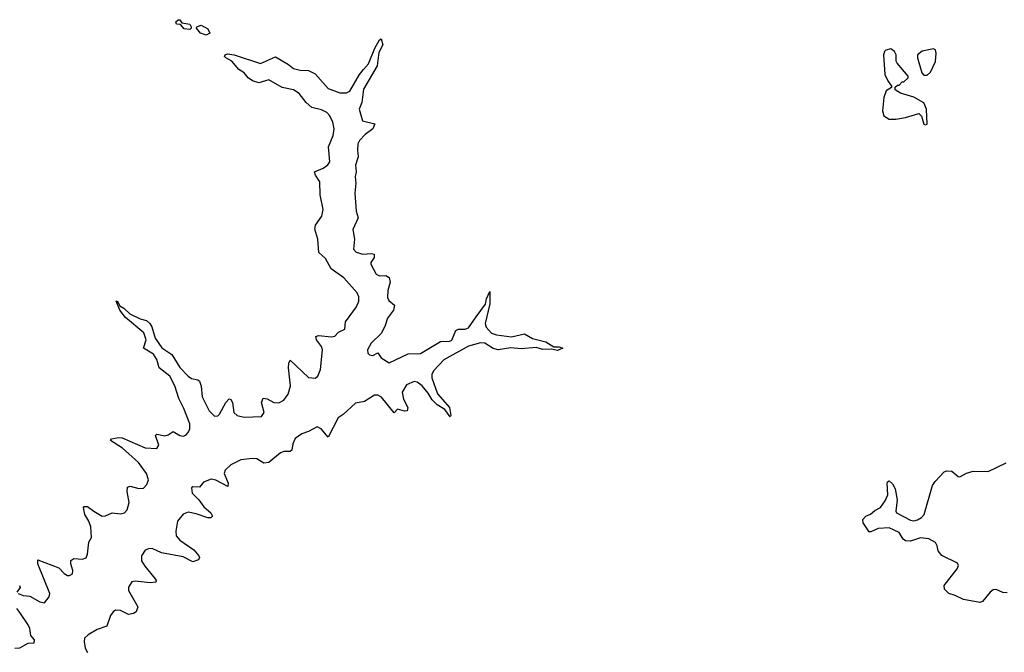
# Model space of a CAD drawing. Extents: x 2494118 to 2687960, y 757339 to 915227.
# Tile 195 of 256: x 2652014 to 2657983, y 798059 to 801898. Entities that reach past the tile are written whole.
import ezdxf

# ---------------------------------------------------------------- set-up
doc = ezdxf.new("R2010")
doc.units = 0

msp = doc.modelspace()

# ---------------------------------------------------------------- linework, layer by layer
at = {"layer": '0CON20XD'}
for points in [[(2653045, 801838), (2653012.3, 801842.3), (2652988.3, 801868.3), (2652965, 801870), (2652960, 801885), (2652975, 801897.5), (2652985, 801896.7), (2652998.3, 801878.3), (2653045, 801870), (2653054, 801855), (2653053.8, 801845), (2653045, 801838)], [(2653145, 801804), (2653111.5, 801815), (2653085.7, 801845), (2653089.2, 801855), (2653115, 801863.3), (2653155, 801842.5), (2653166.5, 801815), (2653145, 801804)], [(2652006.2, 798415), (2652035, 798404.1), (2652075, 798398.8), (2652135.8, 798365), (2652165, 798359.2), (2652193.6, 798395), (2652196.4, 798415), (2652124.4, 798595), (2652125, 798620), (2652252.5, 798572.5), (2652285, 798537.5), (2652305, 798525.5), (2652316.7, 798525), (2652334.2, 798535), (2652337.3, 798555), (2652324.4, 798595), (2652324.4, 798615.6), (2652342.2, 798627.8), (2652395, 798624.4), (2652416.7, 798633.3), (2652425.3, 798654.7), (2652433.2, 798726.8), (2652450, 798755), (2652445, 798821.2), (2652434.2, 798854.2), (2652408.9, 798895), (2652401.5, 798938.5), (2652405.8, 798944.2), (2652425, 798943.3), (2652464.7, 798914.7), (2652515, 798885.5), (2652535, 798887.8), (2652575, 798905.7), (2652625, 798899.5), (2652649.2, 798905), (2652665.7, 798924.3), (2652677.7, 798967.7), (2652665.5, 799035), (2652668.3, 799061.7), (2652685, 799067.8), (2652736.3, 799053.7), (2652765, 799054.6), (2652785, 799078.1), (2652795.9, 799105), (2652782.7, 799145), (2652735, 799210.7), (2652638.5, 799298.5), (2652565, 799344), (2652570, 799355), (2652615, 799362.5), (2652635, 799360), (2652775, 799299.2), (2652845, 799296.5), (2652857.9, 799315), (2652838, 799375), (2652845, 799382), (2652895, 799373.3), (2652915, 799378.8), (2652945, 799398.1), (2652984.3, 799374.3), (2653005, 799370), (2653022.6, 799377.4), (2653035, 799392.1), (2653045.7, 799415), (2653046, 799445), (2653008.6, 799538.6), (2652978.8, 799598.8), (2652955.9, 799675), (2652924.6, 799735), (2652859.1, 799785), (2652845.3, 799835), (2652825, 799868.5), (2652765.7, 799905), (2652781.6, 799955), (2652767.5, 799997.5), (2652655, 800091.5), (2652622.5, 800135), (2652600, 800190), (2652605, 800192.5), (2652620.7, 800160.7), (2652645, 800147.1), (2652682, 800112), (2652745, 800081.8), (2652782.4, 800072.4), (2652802.9, 800055), (2652815, 800034), (2652836, 799966), (2652876.9, 799906.9), (2652936.5, 799866.5), (2652985, 799786.8), (2653035, 799734.6), (2653055, 799719.6), (2653095, 799711.9), (2653104.5, 799704.5), (2653114, 799674), (2653119.8, 799609.8), (2653163.5, 799525), (2653195, 799492.3), (2653215, 799493.6), (2653226.6, 799503.4), (2653264.4, 799575), (2653285, 799596.2), (2653295, 799593.3), (2653304.2, 799575), (2653313.1, 799515), (2653333.1, 799495), (2653374.8, 799484.8), (2653479.5, 799490.5), (2653496.1, 799515), (2653480, 799575), (2653489.5, 799600.5), (2653515, 799597.5), (2653555, 799574.7), (2653585, 799572.8), (2653615, 799589.3), (2653642.6, 799625), (2653656.5, 799675), (2653644.2, 799785.8), (2653646.4, 799813.6), (2653655, 799831.2), (2653765, 799725.5), (2653805, 799723.1), (2653821.8, 799735), (2653837.4, 799775), (2653849.5, 799895), (2653844.7, 799915), (2653812.9, 799955), (2653810, 799975), (2653825, 799982.2), (2653903.8, 799973.8), (2653925, 799976.9), (2653947.8, 800002.2), (2653985, 800020), (2653989.5, 800065), (2654055.8, 800155), (2654069.5, 800190.5), (2654070.5, 800215), (2654060.9, 800240.9), (2653980.3, 800330.3), (2653901.8, 800385), (2653868.3, 800448.3), (2653828.6, 800485), (2653821.6, 800565), (2653802.7, 800627.3), (2653808.5, 800651.5), (2653845.5, 800705), (2653854.6, 800745), (2653835.9, 800835), (2653834, 800914), (2653807.1, 800955), (2653802.5, 800975), (2653855, 800996.5), (2653882.6, 801017.4), (2653893.8, 801035), (2653885.9, 801125), (2653914.7, 801195), (2653920.4, 801235), (2653912.5, 801275), (2653895.4, 801315), (2653875.6, 801335), (2653845, 801350.9), (2653785, 801365.5), (2653751.9, 801395), (2653709.3, 801449.3), (2653675, 801471.8), (2653606.3, 801486.3), (2653525, 801531.5), (2653465, 801513.7), (2653425, 801526.7), (2653400, 801545), (2653375.8, 801575), (2653342.9, 801595), (2653300.8, 801645), (2653265, 801666), (2653256, 801675), (2653260.8, 801685), (2653275, 801690), (2653315, 801683.3), (2653475, 801632.2), (2653565, 801671.9), (2653645, 801626.4), (2653675, 801600.8), (2653715, 801591.2), (2653765, 801588.9), (2653805, 801569.6), (2653885, 801479.1), (2653955, 801454.5), (2653995, 801453.3), (2654015, 801463.3), (2654074.6, 801565.4), (2654098.9, 801595), (2654129.6, 801630.4), (2654166.4, 801725), (2654195, 801776), (2654205, 801782), (2654215.6, 801745), (2654192, 801698), (2654181.9, 801618.1), (2654099.1, 801475), (2654088.2, 801395), (2654072.2, 801355), (2654093.4, 801283.4), (2654166.7, 801265), (2654155.8, 801234.2), (2654109.4, 801200.6), (2654074.6, 801165), (2654065.3, 801145), (2654061.5, 801105), (2654066.4, 801065), (2654049.7, 801015), (2654054.6, 800975), (2654048.4, 800945), (2654052.6, 800905), (2654045.3, 800845), (2654053.5, 800735), (2654065.8, 800695), (2654034.5, 800625), (2654043.8, 800565), (2654038.5, 800505), (2654053.6, 800486.4), (2654095, 800474.6), (2654148.1, 800478.1), (2654163.9, 800473.9), (2654164.3, 800455), (2654143.1, 800425), (2654142.5, 800415), (2654175, 800352.8), (2654195, 800342.9), (2654235, 800344.6), (2654255, 800332.5), (2654260.9, 800305), (2654245.4, 800255), (2654245, 800212.5), (2654252.9, 800192.9), (2654285.7, 800165), (2654281.2, 800135), (2654244.1, 800085.9), (2654227.5, 800035), (2654206.2, 799993.8), (2654144.7, 799935.3), (2654123.3, 799895), (2654124, 799875), (2654135, 799863.3), (2654155, 799860.3), (2654186.4, 799876.4), (2654206.2, 799845), (2654255, 799816.1), (2654369.2, 799870.8), (2654445, 799872.9), (2654565, 799945.2), (2654622.9, 799947.1), (2654635, 799952.4), (2654658.9, 800011.1), (2654675, 800020.3), (2654715, 800019.7), (2654735, 800027.3), (2654781.2, 800095), (2654838.5, 800171.5), (2654845, 800203.3), (2654865, 800248.8), (2654865, 800172.5), (2654836.2, 800055), (2654842.2, 800032.2), (2654875, 799996.2), (2654905, 799986.1), (2654995, 799972.4), (2655075, 799991.9), (2655123.6, 799963.6), (2655205, 799943.3), (2655252, 799912), (2655285, 799912), (2655307.5, 799905), (2655275, 799890.8), (2655239.2, 799899.2), (2655185, 799896.4), (2655145, 799908.1), (2655055, 799899.5), (2654992.7, 799907.3), (2654915, 799895.3), (2654885, 799901.9), (2654835, 799934), (2654807, 799937), (2654735, 799916.1), (2654585.9, 799834.1)], [(2657505, 801259.2), (2657515, 801264.4), (2657511.2, 801355), (2657495, 801392.5), (2657435, 801427.5), (2657355, 801452.5), (2657321.7, 801471.7), (2657321.7, 801488.3), (2657335, 801500), (2657345, 801500), (2657365, 801520), (2657375, 801520), (2657400, 801545), (2657400, 801555), (2657333, 801633), (2657327.5, 801645), (2657327.5, 801685), (2657317.5, 801705), (2657295, 801720), (2657265, 801713.3), (2657256.1, 801703.9), (2657252, 801685), (2657258.8, 801565), (2657276.4, 801526.4), (2657300, 801495), (2657300, 801485), (2657267.5, 801465), (2657253.3, 801425), (2657244, 801345), (2657254, 801315), (2657285, 801293.3), (2657325, 801293.3), (2657385, 801303.8), (2657465, 801328), (2657481.7, 801311.7), (2657495, 801263.8), (2657505, 801259.2)], [(2657515, 801560), (2657535, 801580), (2657566.4, 801643.6), (2657570, 801695), (2657566.7, 801715), (2657555, 801721.2), (2657485, 801705.8), (2657457.5, 801685), (2657457.5, 801665), (2657482.5, 801575), (2657495, 801560), (2657515, 801560)], [(2654585.9, 799834.1), (2654522.8, 799767.2), (2654512.7, 799745), (2654512.5, 799725), (2654548.1, 799628.1), (2654619.1, 799545), (2654628.8, 799495), (2654625, 799487.5), (2654591.5, 799531.5), (2654545, 799561.2), (2654515, 799590.4), (2654491.2, 799631.2), (2654455, 799675.4), (2654425, 799697.9), (2654405, 799702.9), (2654358.9, 799681.1), (2654332.4, 799637.6), (2654342, 799595), (2654368.2, 799545), (2654362.5, 799525), (2654347, 799523), (2654305.8, 799534.2), (2654285, 799512), (2654208, 799608), (2654185, 799619.8), (2654165, 799619.2), (2654105, 799581.7), (2654049.9, 799570.1), (2653975, 799501.2), (2653945, 799481.8), (2653885, 799363.8), (2653841.1, 799415), (2653817.8, 799427.8), (2653765, 799399.2), (2653725, 799385.3), (2653685, 799356.9), (2653669.5, 799325), (2653664.1, 799285.9), (2653655, 799276.7), (2653615, 799276.7), (2653595, 799269.5), (2653525, 799211.2), (2653495, 799207.3), (2653452.6, 799232.6), (2653425.2, 799235.2), (2653355, 799227.5), (2653295, 799197.2), (2653260.3, 799165), (2653254.2, 799145), (2653277.8, 799085), (2653275.7, 799064.3), (2653203, 799103), (2653175, 799110.4), (2653128, 799092), (2653105, 799061.8), (2653065, 799062.7), (2653055, 799056.5), (2653059.1, 799025), (2653101.2, 798985), (2653131.7, 798941.7), (2653172.5, 798905), (2653183.3, 798885), (2653174, 798876), (2653154.2, 798875.8), (2653085, 798899.7), (2653035, 798908.9), (2653005, 798898), (2652971.3, 798855), (2652960.2, 798795), (2652964, 798765), (2652985, 798738.8), (2653070.4, 798680.4), (2653100, 798645), (2653103.8, 798635), (2653098.8, 798621.2), (2653065, 798607.1), (2653005, 798639.2), (2652875, 798663.4), (2652818.5, 798688.5), (2652795, 798687.8), (2652775, 798678.2), (2652752.9, 798645), (2652753.1, 798615), (2652772.1, 798582.1), (2652835.7, 798505), (2652842, 798495), (2652838.8, 798485), (2652805, 798480), (2652715, 798491.6), (2652694, 798486), (2652673.5, 798455), (2652673.2, 798435), (2652731.1, 798335), (2652721.4, 798305), (2652705, 798294.5), (2652675, 798289.1), (2652625, 798312), (2652595, 798314), (2652580.8, 798305), (2652565, 798281.9), (2652542.5, 798217.5), (2652485, 798196.5), (2652430, 798165), (2652407.9, 798145), (2652404.8, 798125), (2652411.5, 798085), (2652425, 798057.7)], [(2658000.8, 798419.2), (2657975, 798422.8), (2657935, 798440), (2657915, 798439), (2657897.1, 798425), (2657852, 798368.1), (2657835, 798360.8), (2657735, 798379), (2657685, 798404.8), (2657646.2, 798416.2), (2657621.4, 798441.4), (2657619.5, 798465), (2657697.7, 798565), (2657706, 798585), (2657700.1, 798600.1), (2657605, 798646.6), (2657581.8, 798675), (2657575.8, 798705.8), (2657565.3, 798725), (2657525, 798747.6), (2657475, 798754.3), (2657415, 798733.3), (2657385, 798734.7), (2657369.4, 798745), (2657345.7, 798785.7), (2657285, 798814.3), (2657219, 798811), (2657175, 798789.1), (2657165, 798789.5), (2657128.6, 798845), (2657125.8, 798865), (2657144, 798885), (2657172.1, 798897.9), (2657199.5, 798920.5), (2657233.1, 798936.9), (2657261.7, 798978.3), (2657277.8, 799015), (2657273.8, 799085), (2657275.8, 799094.2), (2657285, 799098.6), (2657305, 799081.1), (2657321.3, 799051.3), (2657334.7, 798985), (2657326.6, 798915), (2657330, 798905), (2657415, 798860.8), (2657435, 798857.5), (2657456.9, 798863.1), (2657482.4, 798877.5), (2657498.2, 798895), (2657549, 799071), (2657564.1, 799095.9), (2657618.2, 799155), (2657635, 799161.1), (2657665, 799157.2), (2657704.2, 799125), (2657714.6, 799124.6), (2657753.5, 799146.6), (2657795, 799157.6), (2657885, 799155.8), (2657995, 799208.4)], [(2652014, 798465), (2652017.5, 798452.5), (2651996.2, 798425)], [(2651985, 798083.8), (2652015, 798086.5), (2652065.9, 798114.1), (2652102.6, 798117.4), (2652105.2, 798135), (2652081.2, 798161.2), (2652075, 798203.8), (2652065.3, 798225), (2652015, 798300.9), (2651997.5, 798325)]]:
    msp.add_lwpolyline(points, dxfattribs=at)

doc.saveas('drawing.dxf')
